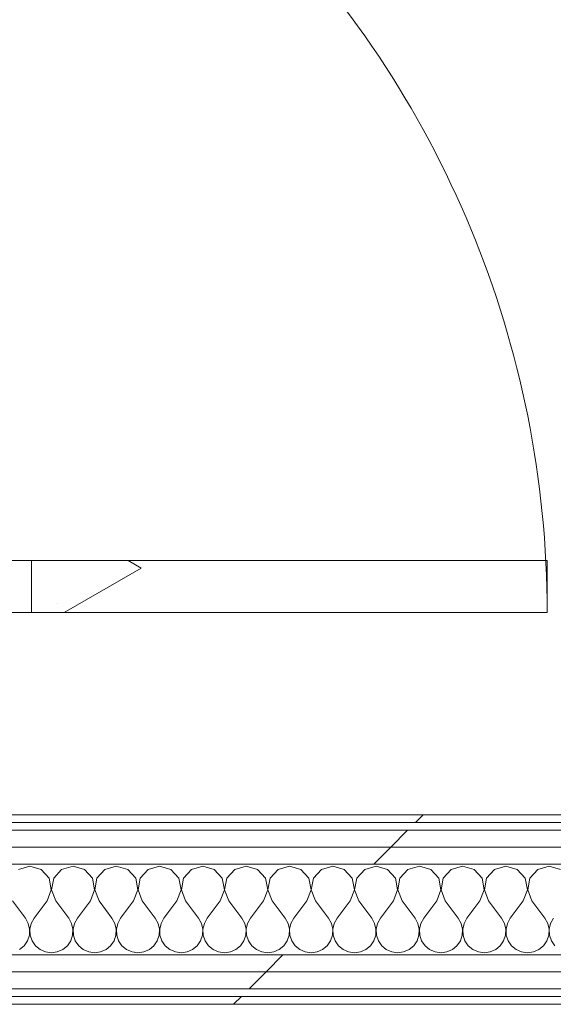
# Model space of a CAD drawing. Header units: millimetres. Extents: x -28277 to 305935, y -19284 to 4746.
# Tile 170 of 256: x 166007 to 166418, y 1964 to 2722. Entities that reach past the tile are written whole.
import ezdxf

# ---------------------------------------------------------------- set-up
doc = ezdxf.new("R2010")
doc.units = ezdxf.units.MM
doc.header["$MEASUREMENT"] = 0
doc.linetypes.add('Wipeout_Contour', pattern=[1000, 0, -1000])
for name, color, linetype in [('12_FAÇ_Façana', 7, 'Continuous'), ('Nuevo_08_E_Envans secs', 7, 'Continuous'), ('Puertas Archicad', 7, 'Continuous')]:
    doc.layers.add(name, color=color, linetype=linetype)
doc.layers.add('Nuevo_08_E_Envans secs_Pluma_Nº__1', color=7, linetype='Continuous', lineweight=5)
doc.layers.add('Puertas Archicad_Pluma_Nº__1', color=7, linetype='Continuous', lineweight=5)
for name, color, linetype, lineweight, true_color in [('Nuevo_08_E_Envans secs_Pluma_Nº__102', 7, 'Continuous', 5, 0xcccccc), ('Nuevo_08_E_Envans secs_Pluma_Nº__171', 171, 'Continuous', 13, 0xaaaaff), ('Nuevo_08_E_Envans secs_Pluma_Nº__177', 7, 'Continuous', 15, 0xf7e046), ('Puertas Archicad_Pluma_Nº__3', 7, 'Continuous', 5, 0xa4a4a4)]:
    doc.layers.add(name, color=color, linetype=linetype, lineweight=lineweight, true_color=true_color)
pattern_1 = [(44.99999999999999, (184431.6433175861, 0), (-367.6955127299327, 367.6955127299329), [389.9999856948, -129.9999952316]), (44.99999999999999, (184431.6433175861, 367.6955127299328), (-367.6955127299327, 367.6955127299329), [389.9999856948, -129.9999952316])]

# ---------------------------------------------------------------- blocks, each defined once
blk = doc.blocks.new('Puerta Doble 27_3')
at = {"layer": 'Puertas Archicad', "linetype": 'Continuous', "lineweight": 0, "true_color": 0xffffff}
h = blk.add_hatch(dxfattribs=at)
h.set_pattern_fill('Hormigón_en_Masa_0007', style=0, pattern_type=2)
h.set_pattern_definition([(0, (0, 0), (0, 1558.845726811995), [97.5, -802.5]), (0, (450, 779.42283153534), (0, 1558.845726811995), [97.5, -802.5]), (60.00000000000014, (0, 0), (-1350.000000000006, 779.4228634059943), [97.50000000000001, -802.4999999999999]), (60.00000000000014, (900, 0), (-1350.000000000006, 779.4228634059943), [97.50000000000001, -802.4999999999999]), (120.0000000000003, (97.4999964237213, 0), (1350.000000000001, 779.4228634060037), [97.5, -802.4999999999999]), (120.0000000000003, (997.5000143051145, 0), (1350.000000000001, 779.4228634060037), [97.5, -802.4999999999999]), (0, (0, 150), (0, 300), [0, -300, 0, -450]), (44.99999999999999, (150, 150), (-212.1320343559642, 212.1320343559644), [0, -225, 0, -374.9999999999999])])
h.paths.add_polyline_path([(-772, 772), (-772, 0), (-732, 0), (-732, 772)])
at = {"layer": 'Puertas Archicad_Pluma_Nº__1', "color": 7, "linetype": 'Continuous', "lineweight": 5}
for p, q in [((-772, 772), (-772, 0)), ((-732, 772), (-772, 772)), ((-732, 0), (-732, 772))]:
    blk.add_line(p, q, dxfattribs=at)
at = {"layer": 'Puertas Archicad_Pluma_Nº__3', "color": 253, "linetype": 'Continuous', "lineweight": 5, "true_color": 0xa4a4a4}
blk.add_arc((-772, 0), 772, 0, 90, dxfattribs=at)
blk = doc.blocks.new('Muro_113_7', base_point=(165641.3578238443, 2109.554870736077))
at = {"layer": 'Puertas Archicad', "color": 253, "linetype": 'Continuous', "lineweight": 5, "true_color": 0xa4a4a6, "xscale": -1, "zscale": 1000, "rotation": 270.0000000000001}
blk.add_blockref('Puerta Doble 27_3', (165641.3578238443, 3037.345985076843), dxfattribs=at)
blk = doc.blocks.new('*X692', base_point=(184431.6433175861, 0))
at = {"layer": 'Nuevo_08_E_Envans secs_Pluma_Nº__102', "color": 254, "linetype": 'Continuous', "lineweight": 5, "true_color": 0xcccccc}
for p, q in [((166014.9766509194, 2069.888204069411), (166006.2144657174, 2067.399050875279)), ((166023.7388361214, 2067.399050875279), (166014.9766509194, 2069.888204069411)), ((166029.8837707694, 2060.675097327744), (166023.7388361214, 2067.399050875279)), ((166039.5477990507, 2067.399050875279), (166033.4028644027, 2060.675097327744)), ((166048.3099842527, 2069.888204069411), (166039.5477990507, 2067.399050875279)), ((166057.0721694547, 2067.399050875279), (166048.3099842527, 2069.888204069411)), ((166063.2171041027, 2060.675097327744), (166057.0721694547, 2067.399050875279)), ((166072.8811323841, 2067.399050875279), (166066.7361977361, 2060.675097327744)), ((166081.643317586, 2069.888204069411), (166072.8811323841, 2067.399050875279)), ((166090.405502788, 2067.399050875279), (166081.643317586, 2069.888204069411)), ((166096.5504374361, 2060.675097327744), (166090.405502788, 2067.399050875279)), ((166106.2144657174, 2067.399050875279), (166100.0695310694, 2060.675097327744)), ((166114.9766509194, 2069.888204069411), (166106.2144657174, 2067.399050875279)), ((166123.7388361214, 2067.399050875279), (166114.9766509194, 2069.888204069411)), ((166129.8837707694, 2060.675097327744), (166123.7388361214, 2067.399050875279)), ((166139.5477990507, 2067.399050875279), (166133.4028644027, 2060.675097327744)), ((166148.3099842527, 2069.888204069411), (166139.5477990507, 2067.399050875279)), ((166157.0721694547, 2067.399050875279), (166148.3099842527, 2069.888204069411)), ((166163.2171041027, 2060.675097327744), (166157.0721694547, 2067.399050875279)), ((166172.8811323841, 2067.399050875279), (166166.7361977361, 2060.675097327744)), ((166181.643317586, 2069.888204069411), (166172.8811323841, 2067.399050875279)), ((166190.4055027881, 2067.399050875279), (166181.643317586, 2069.888204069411)), ((166196.5504374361, 2060.675097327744), (166190.4055027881, 2067.399050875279)), ((166206.2144657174, 2067.399050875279), (166200.0695310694, 2060.675097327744)), ((166214.9766509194, 2069.888204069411), (166206.2144657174, 2067.399050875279)), ((166223.7388361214, 2067.399050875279), (166214.9766509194, 2069.888204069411)), ((166229.8837707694, 2060.675097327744), (166223.7388361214, 2067.399050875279)), ((166239.5477990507, 2067.399050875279), (166233.4028644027, 2060.675097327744)), ((166248.3099842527, 2069.888204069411), (166239.5477990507, 2067.399050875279)), ((166257.0721694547, 2067.399050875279), (166248.3099842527, 2069.888204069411)), ((166263.2171041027, 2060.675097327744), (166257.0721694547, 2067.399050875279)), ((166272.8811323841, 2067.399050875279), (166266.7361977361, 2060.675097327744)), ((166281.6433175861, 2069.888204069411), (166272.8811323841, 2067.399050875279)), ((166290.4055027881, 2067.399050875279), (166281.6433175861, 2069.888204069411)), ((166296.5504374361, 2060.675097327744), (166290.4055027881, 2067.399050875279)), ((166306.2144657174, 2067.399050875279), (166300.0695310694, 2060.675097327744)), ((166314.9766509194, 2069.888204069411), (166306.2144657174, 2067.399050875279)), ((166323.7388361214, 2067.399050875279), (166314.9766509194, 2069.888204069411)), ((166329.8837707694, 2060.675097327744), (166323.7388361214, 2067.399050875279)), ((166339.5477990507, 2067.399050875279), (166333.4028644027, 2060.675097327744)), ((166348.3099842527, 2069.888204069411), (166339.5477990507, 2067.399050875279)), ((166357.0721694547, 2067.399050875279), (166348.3099842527, 2069.888204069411)), ((166363.2171041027, 2060.675097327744), (166357.0721694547, 2067.399050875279)), ((166372.8811323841, 2067.399050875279), (166366.7361977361, 2060.675097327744)), ((166381.6433175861, 2069.888204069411), (166372.8811323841, 2067.399050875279)), ((166390.4055027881, 2067.399050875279), (166381.6433175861, 2069.888204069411)), ((166396.5504374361, 2060.675097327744), (166390.4055027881, 2067.399050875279)), ((166406.2144657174, 2067.399050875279), (166400.0695310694, 2060.675097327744)), ((166414.9766509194, 2069.888204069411), (166406.2144657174, 2067.399050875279)), ((166423.7388361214, 2067.399050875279), (166414.9766509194, 2069.888204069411)), ((166031.5759728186, 2051.724777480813), (166029.8837707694, 2060.675097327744)), ((166033.4028644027, 2060.675097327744), (166031.7106623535, 2051.724777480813)), ((166064.9093061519, 2051.724777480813), (166063.2171041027, 2060.675097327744)), ((166066.7361977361, 2060.675097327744), (166065.0439956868, 2051.724777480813)), ((166098.2426394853, 2051.724777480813), (166096.5504374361, 2060.675097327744)), ((166100.0695310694, 2060.675097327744), (166098.3773290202, 2051.724777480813)), ((166131.5759728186, 2051.724777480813), (166129.8837707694, 2060.675097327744)), ((166133.4028644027, 2060.675097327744), (166131.7106623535, 2051.724777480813)), ((166164.9093061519, 2051.724777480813), (166163.2171041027, 2060.675097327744)), ((166166.7361977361, 2060.675097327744), (166165.0439956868, 2051.724777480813)), ((166198.2426394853, 2051.724777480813), (166196.5504374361, 2060.675097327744)), ((166200.0695310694, 2060.675097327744), (166198.3773290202, 2051.724777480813)), ((166231.5759728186, 2051.724777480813), (166229.8837707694, 2060.675097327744)), ((166233.4028644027, 2060.675097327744), (166231.7106623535, 2051.724777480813)), ((166264.9093061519, 2051.724777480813), (166263.2171041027, 2060.675097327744)), ((166266.7361977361, 2060.675097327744), (166265.0439956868, 2051.724777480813)), ((166298.2426394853, 2051.724777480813), (166296.5504374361, 2060.675097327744)), ((166300.0695310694, 2060.675097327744), (166298.3773290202, 2051.724777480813)), ((166331.5759728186, 2051.724777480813), (166329.8837707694, 2060.675097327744)), ((166333.4028644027, 2060.675097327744), (166331.7106623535, 2051.724777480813)), ((166364.909306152, 2051.724777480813), (166363.2171041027, 2060.675097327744)), ((166366.7361977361, 2060.675097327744), (166365.0439956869, 2051.724777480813)), ((166398.2426394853, 2051.724777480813), (166396.5504374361, 2060.675097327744)), ((166400.0695310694, 2060.675097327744), (166398.3773290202, 2051.724777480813)), ((166028.3099842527, 2043.221537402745), (166031.5759728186, 2051.724777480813)), ((166031.7106623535, 2051.724777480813), (166034.9766509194, 2043.221537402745)), ((166061.643317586, 2043.221537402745), (166064.9093061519, 2051.724777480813)), ((166065.0439956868, 2051.724777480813), (166068.3099842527, 2043.221537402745)), ((166094.9766509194, 2043.221537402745), (166098.2426394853, 2051.724777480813)), ((166098.3773290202, 2051.724777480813), (166101.643317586, 2043.221537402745)), ((166128.3099842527, 2043.221537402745), (166131.5759728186, 2051.724777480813)), ((166131.7106623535, 2051.724777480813), (166134.9766509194, 2043.221537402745)), ((166161.643317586, 2043.221537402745), (166164.9093061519, 2051.724777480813)), ((166165.0439956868, 2051.724777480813), (166168.3099842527, 2043.221537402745)), ((166194.9766509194, 2043.221537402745), (166198.2426394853, 2051.724777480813)), ((166198.3773290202, 2051.724777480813), (166201.643317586, 2043.221537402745)), ((166228.3099842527, 2043.221537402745), (166231.5759728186, 2051.724777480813)), ((166231.7106623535, 2051.724777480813), (166234.9766509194, 2043.221537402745)), ((166261.6433175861, 2043.221537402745), (166264.9093061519, 2051.724777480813)), ((166265.0439956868, 2051.724777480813), (166268.3099842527, 2043.221537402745)), ((166294.9766509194, 2043.221537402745), (166298.2426394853, 2051.724777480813)), ((166298.3773290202, 2051.724777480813), (166301.6433175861, 2043.221537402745)), ((166328.3099842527, 2043.221537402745), (166331.5759728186, 2051.724777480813)), ((166331.7106623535, 2051.724777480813), (166334.9766509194, 2043.221537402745)), ((166361.6433175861, 2043.221537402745), (166364.909306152, 2051.724777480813)), ((166365.0439956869, 2051.724777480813), (166368.3099842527, 2043.221537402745)), ((166394.9766509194, 2043.221537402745), (166398.2426394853, 2051.724777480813)), ((166398.3773290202, 2051.724777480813), (166401.6433175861, 2043.221537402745)), ((166001.643317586, 2043.221537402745), (166011.643317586, 2029.88820406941)), ((166028.3099842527, 2043.221537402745), (166018.3099842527, 2029.88820406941)), ((166034.9766509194, 2043.221537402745), (166044.9766509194, 2029.88820406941)), ((166061.643317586, 2043.221537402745), (166051.643317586, 2029.88820406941)), ((166068.3099842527, 2043.221537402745), (166078.3099842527, 2029.88820406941)), ((166094.9766509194, 2043.221537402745), (166084.9766509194, 2029.88820406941)), ((166101.643317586, 2043.221537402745), (166111.643317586, 2029.88820406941)), ((166128.3099842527, 2043.221537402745), (166118.3099842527, 2029.88820406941)), ((166134.9766509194, 2043.221537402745), (166144.9766509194, 2029.88820406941)), ((166161.643317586, 2043.221537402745), (166151.643317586, 2029.88820406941)), ((166168.3099842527, 2043.221537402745), (166178.3099842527, 2029.88820406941)), ((166194.9766509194, 2043.221537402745), (166184.9766509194, 2029.88820406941)), ((166201.643317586, 2043.221537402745), (166211.643317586, 2029.88820406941)), ((166228.3099842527, 2043.221537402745), (166218.3099842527, 2029.88820406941)), ((166234.9766509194, 2043.221537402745), (166244.9766509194, 2029.88820406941)), ((166261.6433175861, 2043.221537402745), (166251.643317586, 2029.88820406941)), ((166268.3099842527, 2043.221537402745), (166278.3099842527, 2029.88820406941)), ((166294.9766509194, 2043.221537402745), (166284.9766509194, 2029.88820406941)), ((166301.6433175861, 2043.221537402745), (166311.6433175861, 2029.88820406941)), ((166328.3099842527, 2043.221537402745), (166318.3099842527, 2029.88820406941)), ((166334.9766509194, 2043.221537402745), (166344.9766509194, 2029.88820406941)), ((166361.6433175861, 2043.221537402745), (166351.6433175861, 2029.88820406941)), ((166368.3099842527, 2043.221537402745), (166378.3099842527, 2029.88820406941)), ((166394.9766509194, 2043.221537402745), (166384.9766509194, 2029.88820406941)), ((166401.6433175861, 2043.221537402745), (166411.6433175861, 2029.88820406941)), ((166013.8684943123, 2025.864033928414), (166011.643317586, 2029.88820406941)), ((166014.9093061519, 2021.384963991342), (166013.8684943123, 2025.864033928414)), ((166016.0848075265, 2025.864033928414), (166015.0439956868, 2021.384963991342)), ((166018.3099842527, 2029.88820406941), (166016.0848075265, 2025.864033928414)), ((166047.2018276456, 2025.864033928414), (166044.9766509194, 2029.88820406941)), ((166048.2426394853, 2021.384963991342), (166047.2018276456, 2025.864033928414)), ((166049.4181408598, 2025.864033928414), (166048.3773290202, 2021.384963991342)), ((166051.643317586, 2029.88820406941), (166049.4181408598, 2025.864033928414)), ((166080.535160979, 2025.864033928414), (166078.3099842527, 2029.88820406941)), ((166081.5759728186, 2021.384963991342), (166080.535160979, 2025.864033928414)), ((166082.7514741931, 2025.864033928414), (166081.7106623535, 2021.384963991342)), ((166084.9766509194, 2029.88820406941), (166082.7514741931, 2025.864033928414)), ((166113.8684943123, 2025.864033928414), (166111.643317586, 2029.88820406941)), ((166114.9093061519, 2021.384963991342), (166113.8684943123, 2025.864033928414)), ((166116.0848075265, 2025.864033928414), (166115.0439956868, 2021.384963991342)), ((166118.3099842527, 2029.88820406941), (166116.0848075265, 2025.864033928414)), ((166147.2018276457, 2025.864033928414), (166144.9766509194, 2029.88820406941)), ((166148.2426394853, 2021.384963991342), (166147.2018276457, 2025.864033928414)), ((166149.4181408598, 2025.864033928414), (166148.3773290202, 2021.384963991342)), ((166151.643317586, 2029.88820406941), (166149.4181408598, 2025.864033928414)), ((166180.535160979, 2025.864033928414), (166178.3099842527, 2029.88820406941)), ((166181.5759728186, 2021.384963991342), (166180.535160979, 2025.864033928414)), ((166182.7514741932, 2025.864033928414), (166181.7106623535, 2021.384963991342)), ((166184.9766509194, 2029.88820406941), (166182.7514741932, 2025.864033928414)), ((166213.8684943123, 2025.864033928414), (166211.643317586, 2029.88820406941)), ((166214.9093061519, 2021.384963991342), (166213.8684943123, 2025.864033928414)), ((166216.0848075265, 2025.864033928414), (166215.0439956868, 2021.384963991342)), ((166218.3099842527, 2029.88820406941), (166216.0848075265, 2025.864033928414)), ((166247.2018276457, 2025.864033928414), (166244.9766509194, 2029.88820406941)), ((166248.2426394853, 2021.384963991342), (166247.2018276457, 2025.864033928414)), ((166249.4181408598, 2025.864033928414), (166248.3773290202, 2021.384963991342)), ((166251.643317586, 2029.88820406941), (166249.4181408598, 2025.864033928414)), ((166280.535160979, 2025.864033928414), (166278.3099842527, 2029.88820406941)), ((166281.5759728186, 2021.384963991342), (166280.535160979, 2025.864033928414)), ((166282.7514741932, 2025.864033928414), (166281.7106623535, 2021.384963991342)), ((166284.9766509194, 2029.88820406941), (166282.7514741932, 2025.864033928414)), ((166313.8684943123, 2025.864033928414), (166311.6433175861, 2029.88820406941)), ((166314.909306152, 2021.384963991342), (166313.8684943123, 2025.864033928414)), ((166316.0848075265, 2025.864033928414), (166315.0439956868, 2021.384963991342)), ((166318.3099842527, 2029.88820406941), (166316.0848075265, 2025.864033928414)), ((166347.2018276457, 2025.864033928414), (166344.9766509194, 2029.88820406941)), ((166348.2426394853, 2021.384963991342), (166347.2018276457, 2025.864033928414)), ((166349.4181408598, 2025.864033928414), (166348.3773290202, 2021.384963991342)), ((166351.6433175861, 2029.88820406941), (166349.4181408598, 2025.864033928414)), ((166380.535160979, 2025.864033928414), (166378.3099842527, 2029.88820406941)), ((166381.5759728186, 2021.384963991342), (166380.535160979, 2025.864033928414)), ((166382.7514741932, 2025.864033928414), (166381.7106623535, 2021.384963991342)), ((166384.9766509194, 2029.88820406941), (166382.7514741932, 2025.864033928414)), ((166413.8684943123, 2025.864033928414), (166411.6433175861, 2029.88820406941)), ((166414.909306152, 2021.384963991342), (166413.8684943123, 2025.864033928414)), ((166416.0848075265, 2025.864033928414), (166415.0439956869, 2021.384963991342)), ((166418.3099842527, 2029.88820406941), (166416.0848075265, 2025.864033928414)), ((166014.6865230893, 2016.791955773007), (166014.9093061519, 2021.384963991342)), ((166015.0439956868, 2021.384963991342), (166015.2667787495, 2016.791955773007)), ((166048.0198564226, 2016.791955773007), (166048.2426394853, 2021.384963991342)), ((166048.3773290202, 2021.384963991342), (166048.6001120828, 2016.791955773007)), ((166081.3531897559, 2016.791955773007), (166081.5759728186, 2021.384963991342)), ((166081.7106623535, 2021.384963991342), (166081.9334454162, 2016.791955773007)), ((166114.6865230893, 2016.791955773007), (166114.9093061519, 2021.384963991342)), ((166115.0439956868, 2021.384963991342), (166115.2667787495, 2016.791955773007)), ((166148.0198564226, 2016.791955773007), (166148.2426394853, 2021.384963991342)), ((166148.3773290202, 2021.384963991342), (166148.6001120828, 2016.791955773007)), ((166181.3531897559, 2016.791955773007), (166181.5759728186, 2021.384963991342)), ((166181.7106623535, 2021.384963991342), (166181.9334454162, 2016.791955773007)), ((166214.6865230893, 2016.791955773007), (166214.9093061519, 2021.384963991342)), ((166215.0439956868, 2021.384963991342), (166215.2667787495, 2016.791955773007)), ((166248.0198564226, 2016.791955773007), (166248.2426394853, 2021.384963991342)), ((166248.3773290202, 2021.384963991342), (166248.6001120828, 2016.791955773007)), ((166281.3531897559, 2016.791955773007), (166281.5759728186, 2021.384963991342)), ((166281.7106623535, 2021.384963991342), (166281.9334454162, 2016.791955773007)), ((166314.6865230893, 2016.791955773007), (166314.909306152, 2021.384963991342)), ((166315.0439956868, 2021.384963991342), (166315.2667787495, 2016.791955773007)), ((166348.0198564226, 2016.791955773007), (166348.2426394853, 2021.384963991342)), ((166348.3773290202, 2021.384963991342), (166348.6001120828, 2016.791955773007)), ((166381.3531897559, 2016.791955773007), (166381.5759728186, 2021.384963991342)), ((166381.7106623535, 2021.384963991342), (166381.9334454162, 2016.791955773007)), ((166414.6865230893, 2016.791955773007), (166414.909306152, 2021.384963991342)), ((166415.0439956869, 2021.384963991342), (166415.2667787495, 2016.791955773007)), ((166010.6129061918, 2008.644721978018), (166013.2171041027, 2012.434644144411)), ((166013.2171041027, 2012.434644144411), (166014.6865230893, 2016.791955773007)), ((166015.2667787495, 2016.791955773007), (166016.7361977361, 2012.434644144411)), ((166016.7361977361, 2012.434644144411), (166019.340395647, 2008.644721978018)), ((166043.9462395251, 2008.644721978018), (166046.5504374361, 2012.434644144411)), ((166046.5504374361, 2012.434644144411), (166048.0198564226, 2016.791955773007)), ((166048.6001120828, 2016.791955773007), (166050.0695310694, 2012.434644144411)), ((166050.0695310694, 2012.434644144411), (166052.6737289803, 2008.644721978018)), ((166077.2795728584, 2008.644721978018), (166079.8837707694, 2012.434644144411)), ((166079.8837707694, 2012.434644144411), (166081.3531897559, 2016.791955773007)), ((166081.9334454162, 2016.791955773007), (166083.4028644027, 2012.434644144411)), ((166083.4028644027, 2012.434644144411), (166086.0070623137, 2008.644721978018)), ((166110.6129061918, 2008.644721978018), (166113.2171041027, 2012.434644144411)), ((166113.2171041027, 2012.434644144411), (166114.6865230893, 2016.791955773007)), ((166115.2667787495, 2016.791955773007), (166116.7361977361, 2012.434644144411)), ((166116.7361977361, 2012.434644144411), (166119.340395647, 2008.644721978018)), ((166143.9462395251, 2008.644721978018), (166146.5504374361, 2012.434644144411)), ((166146.5504374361, 2012.434644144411), (166148.0198564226, 2016.791955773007)), ((166148.6001120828, 2016.791955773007), (166150.0695310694, 2012.434644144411)), ((166150.0695310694, 2012.434644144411), (166152.6737289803, 2008.644721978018)), ((166177.2795728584, 2008.644721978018), (166179.8837707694, 2012.434644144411)), ((166179.8837707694, 2012.434644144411), (166181.3531897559, 2016.791955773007)), ((166181.9334454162, 2016.791955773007), (166183.4028644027, 2012.434644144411)), ((166183.4028644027, 2012.434644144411), (166186.0070623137, 2008.644721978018)), ((166210.6129061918, 2008.644721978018), (166213.2171041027, 2012.434644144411)), ((166213.2171041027, 2012.434644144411), (166214.6865230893, 2016.791955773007)), ((166215.2667787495, 2016.791955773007), (166216.7361977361, 2012.434644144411)), ((166216.7361977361, 2012.434644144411), (166219.340395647, 2008.644721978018)), ((166243.9462395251, 2008.644721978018), (166246.5504374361, 2012.434644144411)), ((166246.5504374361, 2012.434644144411), (166248.0198564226, 2016.791955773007)), ((166248.6001120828, 2016.791955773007), (166250.0695310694, 2012.434644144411)), ((166250.0695310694, 2012.434644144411), (166252.6737289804, 2008.644721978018)), ((166277.2795728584, 2008.644721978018), (166279.8837707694, 2012.434644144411)), ((166279.8837707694, 2012.434644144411), (166281.3531897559, 2016.791955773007)), ((166281.9334454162, 2016.791955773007), (166283.4028644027, 2012.434644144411)), ((166283.4028644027, 2012.434644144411), (166286.0070623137, 2008.644721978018)), ((166310.6129061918, 2008.644721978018), (166313.2171041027, 2012.434644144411)), ((166313.2171041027, 2012.434644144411), (166314.6865230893, 2016.791955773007)), ((166315.2667787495, 2016.791955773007), (166316.7361977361, 2012.434644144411)), ((166316.7361977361, 2012.434644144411), (166319.340395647, 2008.644721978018)), ((166343.9462395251, 2008.644721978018), (166346.5504374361, 2012.434644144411)), ((166346.5504374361, 2012.434644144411), (166348.0198564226, 2016.791955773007)), ((166348.6001120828, 2016.791955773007), (166350.0695310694, 2012.434644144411)), ((166350.0695310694, 2012.434644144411), (166352.6737289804, 2008.644721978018)), ((166377.2795728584, 2008.644721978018), (166379.8837707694, 2012.434644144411)), ((166379.8837707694, 2012.434644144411), (166381.3531897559, 2016.791955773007)), ((166381.9334454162, 2016.791955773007), (166383.4028644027, 2012.434644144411)), ((166383.4028644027, 2012.434644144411), (166386.0070623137, 2008.644721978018)), ((166410.6129061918, 2008.644721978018), (166413.2171041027, 2012.434644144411)), ((166413.2171041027, 2012.434644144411), (166414.6865230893, 2016.791955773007)), ((166415.2667787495, 2016.791955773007), (166416.7361977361, 2012.434644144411)), ((166416.7361977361, 2012.434644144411), (166419.340395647, 2008.644721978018)), ((166007.0721694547, 2005.710690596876), (166010.6129061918, 2008.644721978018)), ((166019.340395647, 2008.644721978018), (166022.8811323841, 2005.710690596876)), ((166022.8811323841, 2005.710690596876), (166027.0888754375, 2003.855898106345)), ((166027.0888754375, 2003.855898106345), (166031.643317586, 2003.221537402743)), ((166031.643317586, 2003.221537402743), (166036.1977597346, 2003.855898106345)), ((166036.1977597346, 2003.855898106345), (166040.405502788, 2005.710690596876)), ((166040.405502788, 2005.710690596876), (166043.9462395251, 2008.644721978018)), ((166052.6737289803, 2008.644721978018), (166056.2144657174, 2005.710690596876)), ((166056.2144657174, 2005.710690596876), (166060.4222087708, 2003.855898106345)), ((166060.4222087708, 2003.855898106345), (166064.9766509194, 2003.221537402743)), ((166064.9766509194, 2003.221537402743), (166069.5310930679, 2003.855898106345)), ((166069.5310930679, 2003.855898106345), (166073.7388361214, 2005.710690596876)), ((166073.7388361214, 2005.710690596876), (166077.2795728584, 2008.644721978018)), ((166086.0070623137, 2008.644721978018), (166089.5477990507, 2005.710690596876)), ((166089.5477990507, 2005.710690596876), (166093.7555421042, 2003.855898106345)), ((166093.7555421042, 2003.855898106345), (166098.3099842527, 2003.221537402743)), ((166098.3099842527, 2003.221537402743), (166102.8644264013, 2003.855898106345)), ((166102.8644264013, 2003.855898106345), (166107.0721694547, 2005.710690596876)), ((166107.0721694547, 2005.710690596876), (166110.6129061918, 2008.644721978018)), ((166119.340395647, 2008.644721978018), (166122.8811323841, 2005.710690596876)), ((166122.8811323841, 2005.710690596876), (166127.0888754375, 2003.855898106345)), ((166127.0888754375, 2003.855898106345), (166131.643317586, 2003.221537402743)), ((166131.643317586, 2003.221537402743), (166136.1977597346, 2003.855898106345)), ((166136.1977597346, 2003.855898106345), (166140.4055027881, 2005.710690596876)), ((166140.4055027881, 2005.710690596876), (166143.9462395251, 2008.644721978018)), ((166152.6737289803, 2008.644721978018), (166156.2144657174, 2005.710690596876)), ((166156.2144657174, 2005.710690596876), (166160.4222087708, 2003.855898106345)), ((166160.4222087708, 2003.855898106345), (166164.9766509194, 2003.221537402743)), ((166164.9766509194, 2003.221537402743), (166169.5310930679, 2003.855898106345)), ((166169.5310930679, 2003.855898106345), (166173.7388361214, 2005.710690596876)), ((166173.7388361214, 2005.710690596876), (166177.2795728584, 2008.644721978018)), ((166186.0070623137, 2008.644721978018), (166189.5477990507, 2005.710690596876)), ((166189.5477990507, 2005.710690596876), (166193.7555421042, 2003.855898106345)), ((166193.7555421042, 2003.855898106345), (166198.3099842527, 2003.221537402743)), ((166198.3099842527, 2003.221537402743), (166202.8644264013, 2003.855898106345)), ((166202.8644264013, 2003.855898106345), (166207.0721694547, 2005.710690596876)), ((166207.0721694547, 2005.710690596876), (166210.6129061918, 2008.644721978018)), ((166219.340395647, 2008.644721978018), (166222.8811323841, 2005.710690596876)), ((166222.8811323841, 2005.710690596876), (166227.0888754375, 2003.855898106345)), ((166227.0888754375, 2003.855898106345), (166231.643317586, 2003.221537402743)), ((166231.643317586, 2003.221537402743), (166236.1977597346, 2003.855898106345)), ((166236.1977597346, 2003.855898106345), (166240.4055027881, 2005.710690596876)), ((166240.4055027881, 2005.710690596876), (166243.9462395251, 2008.644721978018)), ((166252.6737289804, 2008.644721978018), (166256.2144657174, 2005.710690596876)), ((166256.2144657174, 2005.710690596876), (166260.4222087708, 2003.855898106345)), ((166260.4222087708, 2003.855898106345), (166264.9766509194, 2003.221537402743)), ((166264.9766509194, 2003.221537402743), (166269.531093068, 2003.855898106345)), ((166269.531093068, 2003.855898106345), (166273.7388361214, 2005.710690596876)), ((166273.7388361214, 2005.710690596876), (166277.2795728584, 2008.644721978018)), ((166286.0070623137, 2008.644721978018), (166289.5477990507, 2005.710690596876)), ((166289.5477990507, 2005.710690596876), (166293.7555421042, 2003.855898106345)), ((166293.7555421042, 2003.855898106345), (166298.3099842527, 2003.221537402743)), ((166298.3099842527, 2003.221537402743), (166302.8644264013, 2003.855898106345)), ((166302.8644264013, 2003.855898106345), (166307.0721694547, 2005.710690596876)), ((166307.0721694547, 2005.710690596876), (166310.6129061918, 2008.644721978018)), ((166319.340395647, 2008.644721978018), (166322.8811323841, 2005.710690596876)), ((166322.8811323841, 2005.710690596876), (166327.0888754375, 2003.855898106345)), ((166327.0888754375, 2003.855898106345), (166331.6433175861, 2003.221537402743)), ((166331.6433175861, 2003.221537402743), (166336.1977597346, 2003.855898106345)), ((166336.1977597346, 2003.855898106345), (166340.4055027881, 2005.710690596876)), ((166340.4055027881, 2005.710690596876), (166343.9462395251, 2008.644721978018)), ((166352.6737289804, 2008.644721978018), (166356.2144657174, 2005.710690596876)), ((166356.2144657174, 2005.710690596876), (166360.4222087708, 2003.855898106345)), ((166360.4222087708, 2003.855898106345), (166364.9766509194, 2003.221537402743)), ((166364.9766509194, 2003.221537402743), (166369.531093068, 2003.855898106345)), ((166369.531093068, 2003.855898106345), (166373.7388361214, 2005.710690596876)), ((166373.7388361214, 2005.710690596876), (166377.2795728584, 2008.644721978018)), ((166386.0070623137, 2008.644721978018), (166389.5477990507, 2005.710690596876)), ((166389.5477990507, 2005.710690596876), (166393.7555421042, 2003.855898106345)), ((166393.7555421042, 2003.855898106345), (166398.3099842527, 2003.221537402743)), ((166398.3099842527, 2003.221537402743), (166402.8644264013, 2003.855898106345)), ((166402.8644264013, 2003.855898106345), (166407.0721694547, 2005.710690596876)), ((166407.0721694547, 2005.710690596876), (166410.6129061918, 2008.644721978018))]:
    blk.add_line(p, q, dxfattribs=at)
blk = doc.blocks.new('Muro_190_7', base_point=(166436.6124715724, 2109.554870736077))
at = {"color": 254, "linetype": 'Wipeout_Contour', "lineweight": 0, "ltscale": 664209.3909834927}
blk.add_wipeout([(165641.35782384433, 2103.554870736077), (166436.61247157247, 2103.554870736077), (166436.61247157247, 2109.554870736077), (165641.35782384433, 2109.554870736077)], dxfattribs=at).dxf.layer = 'Nuevo_08_E_Envans secs'
at = {"color": 254, "linetype": 'Wipeout_Contour', "lineweight": 0, "ltscale": 664208.6077350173}
blk.add_wipeout([(165641.35782384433, 2084.554870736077), (166436.61247157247, 2084.554870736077), (166436.61247157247, 2097.554870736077), (165641.35782384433, 2097.554870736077)], dxfattribs=at).dxf.layer = 'Nuevo_08_E_Envans secs'
at = {"color": 254, "linetype": 'Wipeout_Contour', "lineweight": 0, "ltscale": 664182.5241816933}
blk.add_wipeout([(165631.35782384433, 1963.554870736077), (166436.61247157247, 1963.554870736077), (166436.61247157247, 1969.5548707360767), (165631.35782384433, 1969.5548707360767)], dxfattribs=at).dxf.layer = 'Nuevo_08_E_Envans secs'
at = {"layer": 'Nuevo_08_E_Envans secs_Pluma_Nº__171', "linetype": 'Continuous', "lineweight": 13, "true_color": 0xaaaaff}
h = blk.add_hatch(dxfattribs=at)
h.set_pattern_fill('Panellat_HPL_0007', color=161, style=0, pattern_type=2)
h.set_pattern_definition(pattern_1)
h.paths.add_polyline_path([(165641.3578238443, 2103.554870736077), (166436.6124715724, 2103.554870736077), (166436.6124715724, 2109.554870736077), (165641.3578238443, 2109.554870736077)])
h = blk.add_hatch(dxfattribs=at)
h.set_pattern_fill('Panellat_HPL_0007', color=161, style=0, pattern_type=2)
h.set_pattern_definition(pattern_1)
h.paths.add_polyline_path([(165631.3578238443, 1963.554870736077), (166436.6124715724, 1963.554870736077), (166436.6124715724, 1969.554870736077), (165631.3578238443, 1969.554870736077)])
at = {"layer": 'Nuevo_08_E_Envans secs_Pluma_Nº__177', "linetype": 'Continuous', "lineweight": 15, "true_color": 0xf7e046}
h = blk.add_hatch(dxfattribs=at)
h.set_pattern_fill('Panellat_HPL_0007', color=53, style=0, pattern_type=2)
h.set_pattern_definition(pattern_1)
h.paths.add_polyline_path([(165641.3578238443, 2084.554870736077), (166436.6124715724, 2084.554870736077), (166436.6124715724, 2097.554870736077), (165641.3578238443, 2097.554870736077)])
at = {"layer": 'Nuevo_08_E_Envans secs_Pluma_Nº__1', "color": 7, "linetype": 'Continuous', "lineweight": 5}
for p, q in [((166436.6124715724, 2103.554870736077), (165641.3578238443, 2103.554870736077)), ((166436.6124715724, 2097.554870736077), (165641.3578238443, 2097.554870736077)), ((166436.6124715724, 1969.554870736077), (165631.3578238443, 1969.554870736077))]:
    blk.add_line(p, q, dxfattribs=at)
at = {"layer": 'Nuevo_08_E_Envans secs_Pluma_Nº__1', "color": 7, "linetype": 'Continuous', "lineweight": 5, "flags": 128}
for points in [[(166436.6124715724, 2109.554870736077), (165641.3578238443, 2109.554870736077)], [(165631.3578238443, 1963.554870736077), (166436.6124715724, 1963.554870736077)]]:
    blk.add_lwpolyline(points, dxfattribs=at)
at = {"color": 254, "linetype": 'Wipeout_Contour', "lineweight": 0, "ltscale": 664207.9549433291}
blk.add_wipeout([(165641.35782384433, 2071.554870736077), (166436.61247157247, 2071.554870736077), (166436.61247157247, 2084.554870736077), (165641.35782384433, 2084.554870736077)], dxfattribs=at).dxf.layer = 'Nuevo_08_E_Envans secs'
at = {"layer": 'Nuevo_08_E_Envans secs_Pluma_Nº__177', "linetype": 'Continuous', "lineweight": 15, "true_color": 0xf7e046}
h = blk.add_hatch(dxfattribs=at)
h.set_pattern_fill('Panellat_HPL_0007', color=53, style=0, pattern_type=2)
h.set_pattern_definition(pattern_1)
h.paths.add_polyline_path([(165641.3578238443, 2071.554870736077), (166436.6124715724, 2071.554870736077), (166436.6124715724, 2084.554870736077), (165641.3578238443, 2084.554870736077)])
at = {"layer": 'Nuevo_08_E_Envans secs_Pluma_Nº__1', "color": 7, "linetype": 'Continuous', "lineweight": 5}
for p, q in [((166436.6124715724, 2084.554870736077), (165641.3578238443, 2084.554870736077)), ((166436.6124715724, 2071.554870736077), (165641.357823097, 2071.554870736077))]:
    blk.add_line(p, q, dxfattribs=at)
at = {"layer": 'Nuevo_08_E_Envans secs', "color": 7, "lineweight": 20}
blk.add_blockref('*X692', (184431.6433175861, 0), dxfattribs=at)
at = {"color": 254, "linetype": 'Wipeout_Contour', "lineweight": 0, "ltscale": 664183.8845253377}
blk.add_wipeout([(165631.35782384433, 1988.554870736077), (166436.61247157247, 1988.554870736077), (166436.61247157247, 2001.5548707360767), (165631.35782384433, 2001.5548707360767)], dxfattribs=at).dxf.layer = 'Nuevo_08_E_Envans secs'
at = {"layer": 'Nuevo_08_E_Envans secs_Pluma_Nº__177', "linetype": 'Continuous', "lineweight": 15, "true_color": 0xf7e046}
h = blk.add_hatch(dxfattribs=at)
h.set_pattern_fill('Panellat_HPL_0007', color=53, style=0, pattern_type=2)
h.set_pattern_definition(pattern_1)
h.paths.add_polyline_path([(165631.3578238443, 1988.554870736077), (166436.6124715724, 1988.554870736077), (166436.6124715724, 2001.554870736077), (165631.3578238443, 2001.554870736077)])
at = {"layer": 'Nuevo_08_E_Envans secs_Pluma_Nº__1', "color": 7, "linetype": 'Continuous', "lineweight": 5}
blk.add_line((166436.6124715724, 2001.554870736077), (165631.3578238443, 2001.554870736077), dxfattribs=at)
at = {"color": 254, "linetype": 'Wipeout_Contour', "lineweight": 0, "ltscale": 664183.2617734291}
blk.add_wipeout([(165631.35782384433, 1975.554870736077), (166436.61247157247, 1975.554870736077), (166436.61247157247, 1988.554870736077), (165631.35782384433, 1988.554870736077)], dxfattribs=at).dxf.layer = 'Nuevo_08_E_Envans secs'
at = {"layer": 'Nuevo_08_E_Envans secs_Pluma_Nº__177', "linetype": 'Continuous', "lineweight": 15, "true_color": 0xf7e046}
h = blk.add_hatch(dxfattribs=at)
h.set_pattern_fill('Panellat_HPL_0007', color=53, style=0, pattern_type=2)
h.set_pattern_definition(pattern_1)
h.paths.add_polyline_path([(165631.3578238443, 1975.554870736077), (166436.6124715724, 1975.554870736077), (166436.6124715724, 1988.554870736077), (165631.3578238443, 1988.554870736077)])
at = {"layer": 'Nuevo_08_E_Envans secs_Pluma_Nº__1', "color": 7, "linetype": 'Continuous', "lineweight": 5}
for p, q in [((166436.6124715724, 1988.554870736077), (165631.3578238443, 1988.554870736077)), ((166436.6124715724, 1975.554870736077), (165631.3578238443, 1975.554870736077))]:
    blk.add_line(p, q, dxfattribs=at)

msp = doc.modelspace()

# ---------------------------------------------------------------- block references
at = {"layer": '12_FAÇ_Façana', "color": 7, "lineweight": 20}
msp.add_blockref('Muro_113_7', (165641.3578238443, 2109.554870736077), dxfattribs=at)

# ---------------------------------------------------------------- next in the draw order: block references
at = {"layer": 'Nuevo_08_E_Envans secs', "color": 7, "lineweight": 20}
msp.add_blockref('Muro_190_7', (166436.6124715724, 2109.554870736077), dxfattribs=at)

doc.saveas('drawing.dxf')
